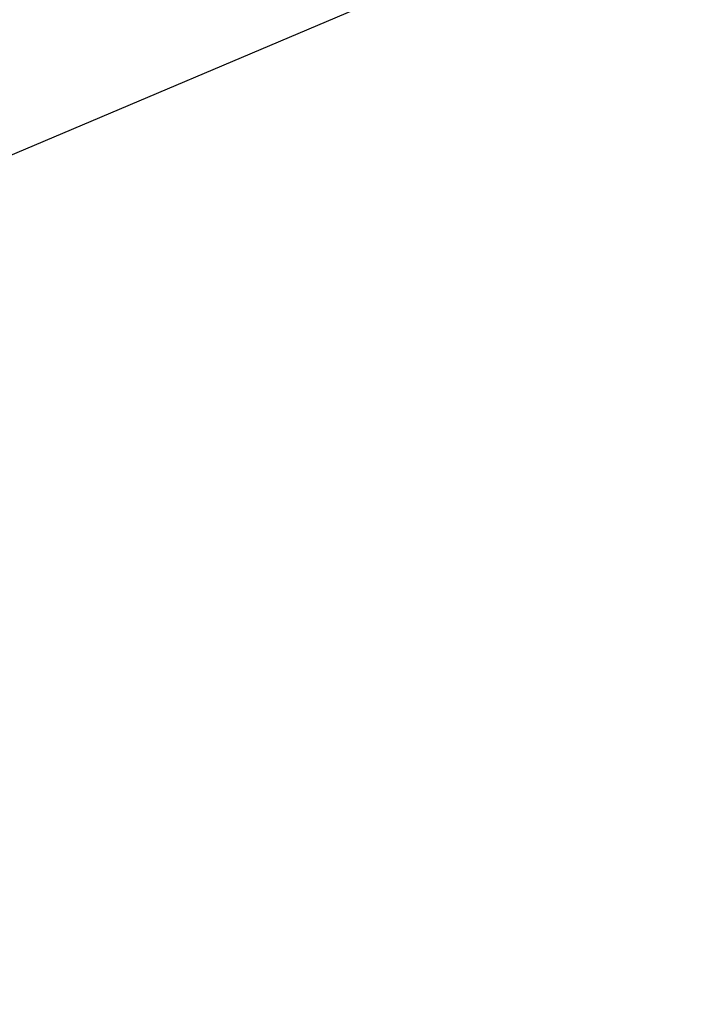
# Model space of a CAD drawing. Extents: x -219 to 381, y -9 to 31.
# Tile 149 of 256: x -0.60843 to -0.60672, y 18.24552 to 18.24797. Entities that reach past the tile are written whole.
import ezdxf

# ---------------------------------------------------------------- set-up
doc = ezdxf.new("R2010")
doc.units = 0
doc.header["$LTSCALE"] = 25.4
doc.layers.get('0').update_dxf_attribs({"color": 13, "linetype": 'CONTINUOUS'})

# ---------------------------------------------------------------- blocks, each defined once
blk = doc.blocks.new('IMPULSE-LED-S-8115_STL_1')
at = {"color": 250}
blk.add_line((-0.689485, 18.2132454, 217.2323456), (-0.3353988, 18.3634834, 217.4552155), dxfattribs=at)
blk.add_line((-0.689485, 18.2132454, 217.2323456), (-0.3353988, 18.3634834, 217.4552155), dxfattribs=at)
mesh = blk.add_polyface(dxfattribs=at)
corners = [(-0.4317381, 18.5263462, 6.7544384), (-0.7092753, 18.2457581, 6.9805393), (-0.7282653, 18.2783661, 6.9782891), (-0.3859686, 18.4433727, 6.7614646)]
mesh.append_faces([[corners[k] for k in face] for face in [(0, 1, 2), (1, 0, 3)]], dxfattribs={"vtx0": -1, "color": 250})
mesh = blk.add_polyface(dxfattribs=at)
corners = [(-0.5471602, 18.3437843, 217.7332458), (-0.7100058, 18.2469864, 217.8426208), (-0.7625684, 18.341259, 217.8364716)]
mesh.append_faces([[corners[k] for k in face] for face in [(0, 1, 2)]], dxfattribs={"color": 250})
mesh = blk.add_polyface(dxfattribs=at)
corners = [(-0.2486311, 18.2471027, 214.664978), (-0.6129841, 18.0994167, 214.4399414), (-0.5416012, 18.0068455, 214.446228)]
mesh.append_faces([[corners[k] for k in face] for face in [(0, 1, 2)]], dxfattribs={"color": 250})
mesh = blk.add_polyface(dxfattribs=at)
corners = [(-0.7092753, 18.2457581, 6.9805393), (-0.6432068, 18.1423435, 6.9878278), (-0.5774668, 18.0519218, 7.2618179)]
mesh.append_faces([[corners[k] for k in face] for face in [(0, 1, 2)]], dxfattribs={"color": 250})

msp = doc.modelspace()

# ---------------------------------------------------------------- block references
at = {"color": 0}
msp.add_blockref('IMPULSE-LED-S-8115_STL_1', (0, 0), dxfattribs=at)

doc.saveas('drawing.dxf')
